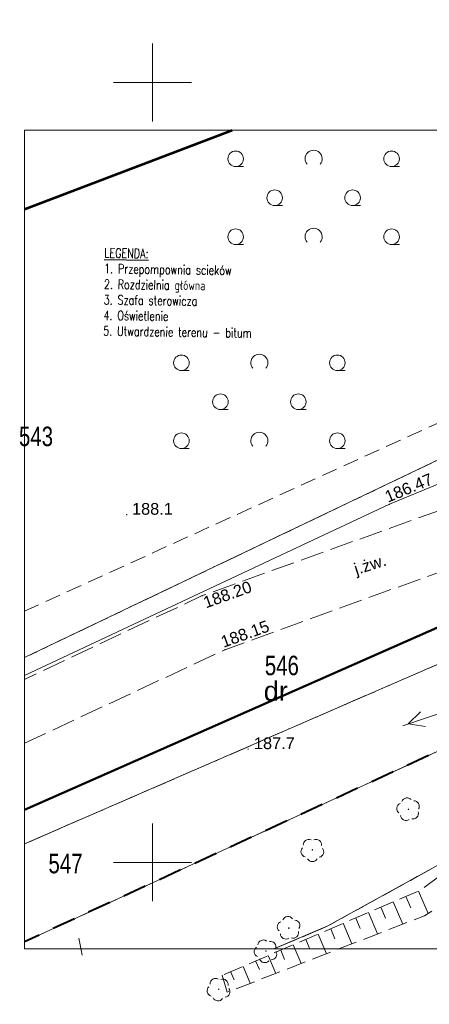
# Model space of a CAD drawing. Header units: metres. Extents: x 7482748 to 7484637, y 5684406 to 5687014.
# Tile 171 of 180: x 7484162 to 7484188, y 5685366 to 5685430. Entities that reach past the tile are written whole.
import ezdxf
from ezdxf.enums import TextEntityAlignment as Align

# ---------------------------------------------------------------- set-up
doc = ezdxf.new("R2010")
doc.units = ezdxf.units.M
doc.header["$MEASUREMENT"] = 0
for name, pattern in [('1', [1.5, 1, -0.5]), ('BUBZ01_500', [1.75, 1.25, -0.5]), ('EGBO02_500', [2.5, 1.5, -1]), ('KTJZ01_500', [2, 1.5, -0.5]), ('l217_500', [2, 1.5, -0.5]), ('l218_500', [1, 0.5, -0.5]), ('PTTL_500', [1.5, 1, -0.5])]:
    doc.linetypes.add(name, pattern=pattern)
doc.layers.add('+opis sieci', color=7, linetype='Continuous')
for name, color, linetype, lineweight in [('.domiar', 250, 'Continuous', 9), ('.ks gawitacja', 34, 'Continuous', 50), ('_Dzialki', 7, 'Continuous', 0), ('_Dzialki_opis', 7, 'Continuous', 0), ('_Kontury', 7, 'Continuous', 0), ('_Podzial_sekcyjny_krzyze', 7, '1', 13), ('_Uzytki', 7, 'Continuous', 0), ('_Uzytki_opis', 7, 'Continuous', 0), ('_Zakres2', 7, 'Continuous', 0), ('BUBZ02_D', 7, 'BUBZ01_500', 13), ('BUBZ02_G', 7, 'BUBZ01_500', 13), ('BUBZ02_W', 7, 'Continuous', 13), ('PTTL04_P', 7, 'Continuous', 13), ('RTPW01_P', 7, 'Continuous', 0), ('RTPW02_P', 7, 'Continuous', 0), ('SUPE_L_3', 1, 'Continuous', 13), ('SUPT_L_0', 30, 'Continuous', 13)]:
    doc.layers.add(name, color=color, linetype=linetype, lineweight=lineweight)
for name, color, linetype, lineweight, true_color in [('_granica_obrębu', 7, 'Continuous', 0, 0x008000), ('GES__SUPS01_08P', 5, 'Continuous', 13, 0x0000ff), ('GES__SUPW_01_pL', 5, 'Continuous', 13, 0x0000ff), ('OBOP02_01', 7, 'Continuous', 13, 0x008000)]:
    doc.layers.add(name, color=color, linetype=linetype, lineweight=lineweight, true_color=true_color)
doc.layers.add('GES__SUPS01_08G', color=5, linetype='Continuous', lineweight=13, true_color=0x0000ff, transparency=0.25)
doc.layers.add('PTWP02_O', color=7, linetype='Continuous', lineweight=13, true_color=0x59d9ff, transparency=0.5)
for name, color, linetype, lineweight, transparency in [('KTJZ01_O', 7, 'KTJZ01_500', 13, 0.5), ('KTJZ01_T', 7, 'Continuous', 13, 0.25), ('PTTL04_O', 7, 'PTTL_500', 13, 0.5), ('RTPW01_G', 7, 'Continuous', 13, 0.25), ('RTPW02_G', 7, 'Continuous', 13, 0.25)]:
    doc.layers.add(name, color=color, linetype=linetype, lineweight=lineweight, transparency=transparency)
doc.styles.get("Standard").update_dxf_attribs({"font": 'simplex.shx', "width": 0.75})
doc.styles.add('STYL_ARIAL', font='simplex.shx', dxfattribs={"width": 0.75, "oblique": 0.1})
doc.styles.add('Style-Arial', font='arial.ttf')

# ---------------------------------------------------------------- blocks, each defined once
blk = doc.blocks.new('OBOP02_01_27')
at = {"layer": 'OBOP02_01', "linetype": 'Continuous', "lineweight": 13}
h = blk.add_hatch(color=256, dxfattribs=at)
edge = h.paths.add_edge_path()
edge.add_arc((0, 0), 0.05, 0, 360)
for centre, start, end in [((0, 0.4), 30, 150), ((-0.38, 0.12), 102, 222), ((0.38, 0.12), 318, 78), ((-0.24, -0.32), 174, 294), ((0.24, -0.32), 246, 6)]:
    blk.add_arc(centre, 0.35, start, end, dxfattribs=at)
blk = doc.blocks.new('OBOP02_01_28')
at = {"layer": 'OBOP02_01', "linetype": 'Continuous', "lineweight": 13}
h = blk.add_hatch(color=256, dxfattribs=at)
edge = h.paths.add_edge_path()
edge.add_arc((0, 0), 0.05, 0, 360)
for centre, start, end in [((0, 0.4), 30, 150), ((-0.38, 0.12), 102, 222), ((0.38, 0.12), 318, 78), ((-0.24, -0.32), 174, 294), ((0.24, -0.32), 246, 6)]:
    blk.add_arc(centre, 0.35, start, end, dxfattribs=at)
blk = doc.blocks.new('OBOP02_01_29')
at = {"layer": 'OBOP02_01', "linetype": 'Continuous', "lineweight": 13}
h = blk.add_hatch(color=256, dxfattribs=at)
edge = h.paths.add_edge_path()
edge.add_arc((0, 0), 0.05, 0, 360)
for centre, start, end in [((0, 0.4), 30, 150), ((-0.38, 0.12), 102, 222), ((0.38, 0.12), 318, 78), ((-0.24, -0.32), 174, 294), ((0.24, -0.32), 246, 6)]:
    blk.add_arc(centre, 0.35, start, end, dxfattribs=at)
blk = doc.blocks.new('OBOP02_01_33')
at = {"layer": 'OBOP02_01', "linetype": 'Continuous', "lineweight": 13}
h = blk.add_hatch(color=256, dxfattribs=at)
edge = h.paths.add_edge_path()
edge.add_arc((0, 0), 0.05, 0, 360)
for centre, start, end in [((0, 0.4), 30, 150), ((-0.38, 0.12), 102, 222), ((0.38, 0.12), 318, 78), ((-0.24, -0.32), 174, 294), ((0.24, -0.32), 246, 6)]:
    blk.add_arc(centre, 0.35, start, end, dxfattribs=at)
blk = doc.blocks.new('OBOP02_01_34')
at = {"layer": 'OBOP02_01', "linetype": 'Continuous', "lineweight": 13}
h = blk.add_hatch(color=256, dxfattribs=at)
edge = h.paths.add_edge_path()
edge.add_arc((0, 0), 0.05, 0, 360)
for centre, start, end in [((0, 0.4), 30, 150), ((-0.38, 0.12), 102, 222), ((0.38, 0.12), 318, 78), ((-0.24, -0.32), 174, 294), ((0.24, -0.32), 246, 6)]:
    blk.add_arc(centre, 0.35, start, end, dxfattribs=at)
blk = doc.blocks.new('RTPW01_2')
at = {"layer": 'RTPW01_P', "linetype": 'Continuous', "lineweight": 0}
h = blk.add_hatch(color=256, dxfattribs=at)
edge = h.paths.add_edge_path()
edge.add_arc((0, 0), 0.045, 0, 360)
blk = doc.blocks.new('RTPW01_3')
at = {"layer": 'RTPW02_P', "linetype": 'Continuous', "lineweight": 0}
h = blk.add_hatch(color=256, dxfattribs=at)
edge = h.paths.add_edge_path()
edge.add_arc((0, 0), 0.045, 0, 360)
blk = doc.blocks.new('PTTL04_1')
at = {"layer": 'PTTL04_P', "linetype": 'Continuous', "lineweight": 13}
for p, q in [((-5, 2), (-4.5, 2)), ((5, 2), (5.5, 2)), ((-2.5, -0.5), (-2, -0.5)), ((2.5, -0.5), (3, -0.5)), ((-5, -3), (-4.5, -3)), ((5, -3), (5.5, -3))]:
    blk.add_line(p, q, dxfattribs=at)
for centre in [(-5, 2.5), (5, 2.5), (-2.5, 0), (2.5, 0), (-5, -2.5), (5, -2.5)]:
    blk.add_circle(centre, 0.5, dxfattribs=at)
for centre in [(0, 2.5), (0, -2.5)]:
    blk.add_arc(centre, 0.55, 320.48, 219.52, dxfattribs=at)
blk = doc.blocks.new('SUPS01')
at = {"layer": 'GES__SUPS01_08P', "linetype": 'Continuous', "lineweight": 13}
h = blk.add_hatch(color=256, dxfattribs=at)
edge = h.paths.add_edge_path()
edge.add_arc((0, 0), 0.045, 0, 360)

msp = doc.modelspace()

# ---------------------------------------------------------------- linework, layer by layer
at = {"layer": '.domiar', "linetype": 'Continuous'}
msp.add_lwpolyline([(7484162.52355, 5685422.51013), (7484162.52355, 5685370.01013), (7484236.77355, 5685370.01013), (7484236.77355, 5685422.51013), (7484162.52355, 5685422.51013)], dxfattribs=at)
at = {"layer": '.ks gawitacja', "linetype": 'Continuous'}
msp.add_lwpolyline([(7484205.7915, 5685398.01553), (7484162.52355, 5685378.91923)], dxfattribs=at)
at = {"layer": '_Dzialki', "color": 96, "linetype": 'Continuous', "true_color": 0x008000, "flags": 128}
for points in [[(7484207.57428, 5685410.21261), (7484162.52355, 5685388.68986)], [(7484213.75428, 5685399.00261), (7484162.52355, 5685376.74158)], [(7484162.52355, 5685370.45921), (7484202.53428, 5685388.90261)], [(7484181.99428, 5685371.48261), (7484193.85428, 5685378.03261)], [(7484178.5314, 5685370.01013), (7484181.99428, 5685371.48261)]]:
    msp.add_lwpolyline(points, dxfattribs=at)
at = {"layer": '_granica_obrębu', "linetype": 'EGBO02_500', "lineweight": 40, "flags": 128}
msp.add_lwpolyline([(7484236.77355, 5685384.8624), (7484225.41428, 5685386.20261), (7484216.80428, 5685387.22261), (7484206.23428, 5685388.47261), (7484202.53428, 5685388.90261), (7484162.52355, 5685370.45921)], dxfattribs=at)
at = {"layer": '_Kontury', "color": 96, "linetype": 'l217_500', "true_color": 0x008000, "flags": 128}
for points in [[(7484162.52355, 5685388.68986), (7484207.57428, 5685410.21261)], [(7484213.75428, 5685399.00261), (7484162.52355, 5685376.74158)], [(7484162.52355, 5685370.45921), (7484202.53428, 5685388.90261)], [(7484181.99428, 5685371.48261), (7484193.85428, 5685378.03261)], [(7484178.5314, 5685370.01013), (7484181.99428, 5685371.48261)]]:
    msp.add_lwpolyline(points, dxfattribs=at)
at = {"layer": '_Podzial_sekcyjny_krzyze', "linetype": 'Continuous'}
for p, q in [((7484170.74428, 5685423.06261), (7484170.74428, 5685428.06261)), ((7484168.24428, 5685425.56261), (7484173.24428, 5685425.56261)), ((7484170.74428, 5685373.06261), (7484170.74428, 5685378.06261)), ((7484168.24428, 5685375.56261), (7484173.24428, 5685375.56261))]:
    msp.add_line(p, q, dxfattribs=at)
at = {"layer": '_Uzytki', "color": 96, "linetype": 'l218_500', "true_color": 0x008000, "flags": 128}
for points in [[(7484207.57428, 5685410.21261), (7484162.52355, 5685388.68986)], [(7484162.52355, 5685376.74158), (7484213.75428, 5685399.00261)], [(7484162.52355, 5685370.45921), (7484202.53428, 5685388.90261)], [(7484193.85428, 5685378.03261), (7484181.99428, 5685371.48261)], [(7484181.99428, 5685371.48261), (7484178.5314, 5685370.01013)]]:
    msp.add_lwpolyline(points, dxfattribs=at)
at = {"layer": '_Zakres2', "color": 250, "linetype": 'Continuous', "lineweight": 53, "flags": 128}
msp.add_lwpolyline([(7484162.52355, 5685417.44324), (7484175.8404, 5685422.51013)], dxfattribs=at)
at = {"layer": 'BUBZ02_D', "linetype": 'BUBZ01_500', "lineweight": 13, "flags": 128}
msp.add_lwpolyline([(7484175.21428, 5685368.32261), (7484175.53428, 5685367.23261), (7484188.19428, 5685372.14261), (7484198.01428, 5685378.35261), (7484206.69428, 5685386.37261), (7484210.94428, 5685391.16261), (7484215.43428, 5685401.30261), (7484214.14428, 5685400.89261)], dxfattribs=at)
at = {"layer": 'BUBZ02_G', "linetype": 'BUBZ01_500', "lineweight": 13, "flags": 128}
msp.add_lwpolyline([(7484214.14428, 5685400.89261), (7484209.73428, 5685392.49261), (7484205.31428, 5685387.66261), (7484196.54428, 5685380.24261), (7484187.96428, 5685373.79261), (7484175.21428, 5685368.32261)], dxfattribs=at)
at = {"layer": 'BUBZ02_W', "linetype": 'Continuous', "lineweight": 13}
for p, q in [((7484186.98428, 5685373.37261), (7484187.30428, 5685372.64261)), ((7484187.79428, 5685373.72261), (7484188.41428, 5685372.28261)), ((7484185.38428, 5685372.68261), (7484185.68428, 5685371.98261)), ((7484186.18428, 5685373.03261), (7484186.79428, 5685371.60261)), ((7484183.77428, 5685371.99261), (7484184.06428, 5685371.32261)), ((7484184.58428, 5685372.34261), (7484185.16428, 5685370.97261)), ((7484182.17428, 5685371.30261), (7484182.44428, 5685370.66261)), ((7484182.97428, 5685371.65261), (7484183.53428, 5685370.33261)), ((7484180.56428, 5685370.62261), (7484180.82428, 5685370.00261)), ((7484181.36428, 5685370.96261), (7484181.90428, 5685369.70261)), ((7484179.76428, 5685370.27261), (7484180.27428, 5685369.07261)), ((7484178.15428, 5685369.58261), (7484178.64428, 5685368.44261)), ((7484178.96428, 5685369.93261), (7484179.21428, 5685369.34261)), ((7484176.55428, 5685368.89261), (7484177.01428, 5685367.81261)), ((7484177.35428, 5685369.24261), (7484177.59428, 5685368.68261)), ((7484175.74428, 5685368.55261), (7484175.97428, 5685368.02261))]:
    msp.add_line(p, q, dxfattribs=at)
at = {"layer": 'GES__SUPW_01_pL', "linetype": 'Continuous', "lineweight": 13, "flags": 128}
msp.add_lwpolyline([(7484162.52355, 5685387.53914), (7484185.94428, 5685398.52261), (7484205.69428, 5685406.70261), (7484236.77355, 5685416.57724)], dxfattribs=at)
at = {"layer": 'KTJZ01_O', "linetype": 'KTJZ01_500', "lineweight": 13, "flags": 128}
msp.add_lwpolyline([(7484162.52355, 5685383.20057), (7484175.38428, 5685389.19261), (7484208.58428, 5685401.22261), (7484214.96428, 5685402.94261), (7484213.93428, 5685406.56261), (7484207.57428, 5685404.75261), (7484173.92428, 5685392.66261), (7484162.52355, 5685387.29087)], dxfattribs=at)
at = {"layer": 'PTTL04_O', "linetype": 'PTTL_500', "lineweight": 13, "flags": 128}
msp.add_lwpolyline([(7484162.52355, 5685391.66365), (7484205.43428, 5685411.18261), (7484194.45428, 5685429.59261)], dxfattribs=at)
at = {"layer": 'PTWP02_O', "linetype": 'Continuous', "lineweight": 13, "flags": 128}
msp.add_lwpolyline([(7484205.73583, 5685422.51013), (7484208.50428, 5685417.71261), (7484213.61428, 5685407.67261), (7484213.93428, 5685406.56261), (7484214.96428, 5685402.94261), (7484215.43428, 5685401.30261), (7484210.94428, 5685391.16261), (7484206.23428, 5685388.47261), (7484203.14428, 5685384.89261), (7484193.85428, 5685378.03261), (7484181.99428, 5685371.48261), (7484178.5314, 5685370.01013)], dxfattribs=at)
at = {"layer": 'SUPE_L_3', "linetype": 'Continuous'}
for p, q in [((7484186.80428, 5685384.32261), (7484191.54428, 5685385.91261)), ((7484187.13428, 5685384.43261), (7484187.92428, 5685385.22261)), ((7484187.13428, 5685384.43261), (7484188.24428, 5685384.28261))]:
    msp.add_line(p, q, dxfattribs=at)
at = {"layer": 'SUPT_L_0', "linetype": 'Continuous'}
msp.add_line((7484166.02248, 5685370.6947), (7484166.23279, 5685369.60023), dxfattribs=at)

# ---------------------------------------------------------------- block references
at = {"layer": 'GES__SUPS01_08P', "linetype": 'Continuous', "lineweight": 13}
msp.add_blockref('SUPS01', (7484185.94428, 5685398.52261), dxfattribs=at)
at = {"layer": 'OBOP02_01', "linetype": 'Continuous', "lineweight": 13}
for name, p, rotation in [('OBOP02_01_29', (7484187.15428, 5685378.96261), 299.54), ('OBOP02_01_27', (7484180.99428, 5685376.36261), 323.38), ('OBOP02_01_33', (7484179.48428, 5685371.34261), 295.08), ('OBOP02_01_28', (7484178.01428, 5685369.87261), 312.16), ('OBOP02_01_34', (7484174.98428, 5685367.42261), 247.24)]:
    msp.add_blockref(name, p, dxfattribs=dict(at, rotation=rotation))
at = {"layer": 'PTTL04_P', "linetype": 'Continuous', "lineweight": 13}
for p in [(7484181.07428, 5685418.17261), (7484177.59428, 5685405.09261)]:
    msp.add_blockref('PTTL04_1', p, dxfattribs=at)
at = {"layer": 'RTPW01_P', "linetype": 'Continuous', "lineweight": 0}
for p in [(7484169.08428, 5685397.85261), (7484176.87428, 5685382.82261)]:
    msp.add_blockref('RTPW01_2', p, dxfattribs=at)
at = {"layer": 'RTPW02_P', "linetype": 'Continuous', "lineweight": 0}
for p in [(7484173.92428, 5685392.66261), (7484175.38428, 5685389.19261)]:
    msp.add_blockref('RTPW01_3', p, dxfattribs=at)

# ---------------------------------------------------------------- texts
at = {"layer": '+opis sieci', "linetype": 'ByBlock', "insert": (7484167.65721, 5685414.93841), "char_height": 0.6, "width": 17.8619523, "attachment_point": 1, "rotation": 359.1591188}
msp.add_mtext('{\\LLEGENDA:}\\P1. Przepompownia scieków\\P2. Rozdzielnia główna\\P3. Szafa sterowicza\\P4. Oświetlenie\\P5. Utwardzenie terenu - bitum', dxfattribs=at)
at = {"layer": '_Dzialki_opis', "color": 96, "true_color": 0x008000, "char_height": 1.25, "attachment_point": 7, "line_spacing_factor": 0.6, "style": 'STYL_ARIAL'}
for s, insert in [('\\fArial|b0|i0|c238238|p39;543', (7484162.17428, 5685402.23261)), ('\\fArial|b0|i0|c238238|p39;546', (7484177.94428, 5685387.54261)), ('\\fArial|b0|i0|c238238|p39;547', (7484164.06428, 5685374.84261))]:
    msp.add_mtext(s, dxfattribs=dict(at, insert=insert))
at = {"layer": '_Uzytki_opis', "color": 96, "linetype": 'Continuous', "lineweight": 13, "true_color": 0x008000, "style": 'Style-Arial'}
msp.add_text('dr', height=1.25, dxfattribs=at).set_placement((7484177.87428, 5685385.92261))
at = {"layer": 'GES__SUPS01_08G', "linetype": 'Continuous', "lineweight": 13, "style": 'Style-Arial'}
msp.add_text('186.47', height=0.75, rotation=22.5, dxfattribs=at).set_placement((7484185.69428, 5685398.96261), align=Align.MIDDLE_LEFT)
at = {"layer": 'KTJZ01_T', "linetype": 'Continuous', "lineweight": 13, "style": 'Style-Arial'}
msp.add_text('j.żw.', height=0.75, rotation=17.69, dxfattribs=at).set_placement((7484183.81428, 5685393.98261))
at = {"layer": 'RTPW01_G', "linetype": 'Continuous', "lineweight": 13, "style": 'Style-Arial'}
for s, p in [('188.1', (7484169.42428, 5685397.85261)), ('187.7', (7484177.24428, 5685382.82261))]:
    msp.add_text(s, height=0.75, dxfattribs=at).set_placement(p)
at = {"layer": 'RTPW02_G', "linetype": 'Continuous', "lineweight": 13, "style": 'Style-Arial'}
for s, rotation, p in [('188.20', 19.76, (7484174.16428, 5685391.84261)), ('188.15', 19.92, (7484175.29428, 5685389.31261))]:
    msp.add_text(s, height=0.75, rotation=rotation, dxfattribs=at).set_placement(p)

doc.saveas('drawing.dxf')
